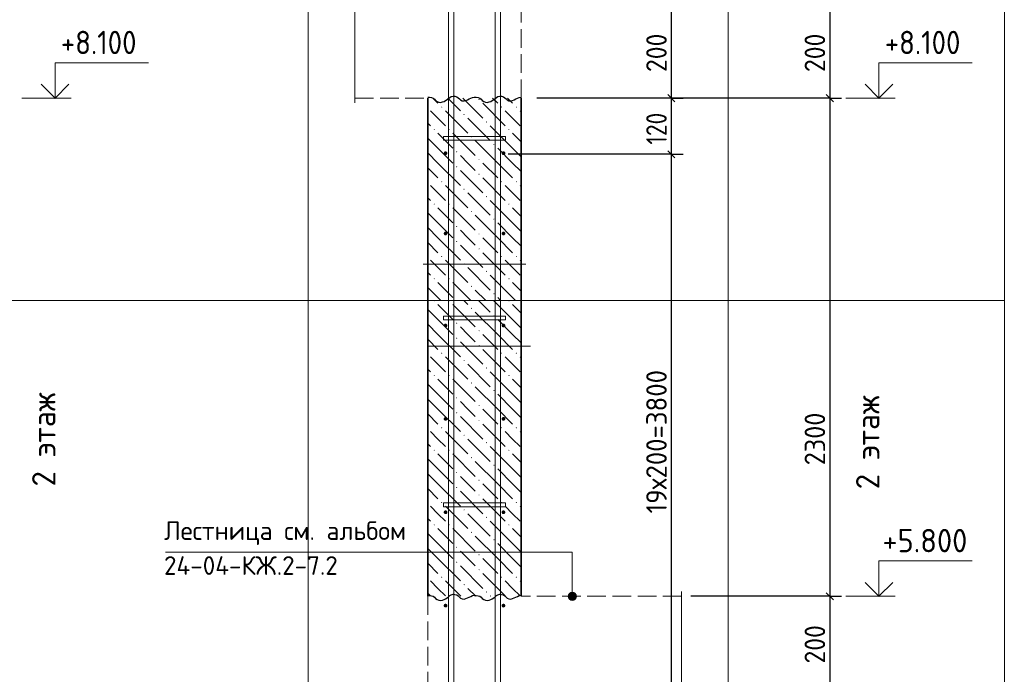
# Model space of a CAD drawing. Header units: millimetres. Extents: x 0 to 50400, y -12 to 35652.
# Tile 4 of 21: x 11566 to 24222, y 13538 to 21953. Entities that reach past the tile are written whole.
import ezdxf

# ---------------------------------------------------------------- set-up
doc = ezdxf.new("R2010")
doc.units = ezdxf.units.MM
doc.linetypes.add('______2', pattern=[324, 240, -84])
for name, color, linetype, lineweight in [('Standard', 7, 'Continuous', 25), ('ЖБ Лестница', 52, 'Continuous', 25), ('ЖБ Перекрытие верхний уровень', 7, 'Continuous', 35), ('ЖБ Стена верхний уровень', 7, 'Continuous', 35), ('Заголовок чертежа', 7, 'Continuous', 25), ('Позиционная метка линия выноска', 7, 'Continuous', 13), ('Позиционная метка номер позиции', 7, 'Continuous', 13), ('Примечания', 7, 'Continuous', 13)]:
    doc.layers.add(name, color=color, linetype=linetype, lineweight=lineweight)
doc.layers.add('Размерная выноска', color=7, linetype='Continuous')
for name, color, linetype, true_color in [('Стена фоновая арматура У1', 7, '______2', 0xa0a0a0), ('Стена фоновая арматура Х1', 7, '______2', 0xa0a0a0), ('Стена фоновая затяжка С-обр.', 7, '______2', 0xa0a0a0)]:
    doc.layers.add(name, color=color, linetype=linetype, true_color=true_color)
doc.styles.add('ISOCPEUR', font='txt')

msp = doc.modelspace()

# ---------------------------------------------------------------- hatches: boundary and pattern name
at = {"layer": 'ЖБ Стена верхний уровень', "linetype": 'Continuous', "lineweight": 18, "transparency": 33554687}
for points in [[(17462, 20926), (17470, 20934), (17478, 20926), (17470, 20918)], [(16982, 20830), (16990, 20838), (16998, 20830), (16990, 20822)], [(17750, 20830), (17758, 20838), (17766, 20830), (17758, 20822)], [(17942, 20830), (17950, 20838), (17958, 20830), (17950, 20822)], [(17270, 20734), (17278, 20742), (17286, 20734), (17278, 20726)], [(17558, 20638), (17566, 20646), (17574, 20638), (17566, 20630)], [(16886, 20542), (16894, 20550), (16902, 20542), (16894, 20534)], [(17078, 20542), (17086, 20550), (17094, 20542), (17086, 20534)], [(17846, 20542), (17854, 20550), (17862, 20542), (17854, 20534)], [(17366, 20446), (17374, 20454), (17382, 20446), (17374, 20438)], [(17174, 20254), (17182, 20262), (17190, 20254), (17182, 20246)], [(17654, 20350), (17662, 20358), (17670, 20350), (17662, 20342)], [(17462, 20158), (17470, 20166), (17478, 20158), (17470, 20150)], [(17174, 20062), (17182, 20070), (17190, 20062), (17182, 20054)], [(16982, 19870), (16990, 19878), (16998, 19870), (16990, 19862)], [(17462, 19966), (17470, 19974), (17478, 19966), (17470, 19958)], [(17750, 19870), (17758, 19878), (17766, 19870), (17758, 19862)], [(17942, 19870), (17950, 19878), (17958, 19870), (17950, 19862)], [(17270, 19774), (17278, 19782), (17286, 19774), (17278, 19766)], [(17558, 19678), (17566, 19686), (17574, 19678), (17566, 19670)], [(16886, 19582), (16894, 19590), (16902, 19582), (16894, 19574)], [(17078, 19582), (17086, 19590), (17094, 19582), (17086, 19574)], [(17366, 19486), (17374, 19494), (17382, 19486), (17374, 19478)], [(17846, 19582), (17854, 19590), (17862, 19582), (17854, 19574)], [(17654, 19390), (17662, 19398), (17670, 19390), (17662, 19382)], [(17174, 19294), (17182, 19302), (17190, 19294), (17182, 19286)], [(17174, 19102), (17182, 19110), (17190, 19102), (17182, 19094)], [(17462, 19198), (17470, 19206), (17478, 19198), (17470, 19190)], [(17462, 19006), (17470, 19014), (17478, 19006), (17470, 18998)], [(16982, 18910), (16990, 18918), (16998, 18910), (16990, 18902)], [(17750, 18910), (17758, 18918), (17766, 18910), (17758, 18902)], [(17942, 18910), (17950, 18918), (17958, 18910), (17950, 18902)], [(17270, 18814), (17278, 18822), (17286, 18814), (17278, 18806)], [(16886, 18622), (16894, 18630), (16902, 18622), (16894, 18614)], [(17078, 18622), (17086, 18630), (17094, 18622), (17086, 18614)], [(17558, 18718), (17566, 18726), (17574, 18718), (17566, 18710)], [(17846, 18622), (17854, 18630), (17862, 18622), (17854, 18614)], [(17366, 18526), (17374, 18534), (17382, 18526), (17374, 18518)], [(17654, 18430), (17662, 18438), (17670, 18430), (17662, 18422)], [(16886, 18339), (16892, 18344), (16897, 18344), (16902, 18339), (16894, 18331)], [(17078, 18339), (17084, 18344), (17089, 18344), (17094, 18339), (17086, 18331)], [(17366, 18243), (17374, 18251), (17382, 18243), (17374, 18235)], [(17846, 18339), (17852, 18344), (17857, 18344), (17862, 18339), (17854, 18331)], [(17654, 18147), (17662, 18155), (17670, 18147), (17662, 18139)], [(17174, 18051), (17182, 18059), (17190, 18051), (17182, 18043)], [(17174, 17859), (17182, 17867), (17190, 17859), (17182, 17851)], [(17462, 17955), (17470, 17963), (17478, 17955), (17470, 17947)], [(17462, 17763), (17470, 17771), (17478, 17763), (17470, 17755)], [(16982, 17667), (16990, 17675), (16998, 17667), (16990, 17659)], [(17750, 17667), (17758, 17675), (17766, 17667), (17758, 17659)], [(17942, 17667), (17950, 17675), (17958, 17667), (17950, 17659)], [(17270, 17571), (17278, 17579), (17286, 17571), (17278, 17563)], [(17558, 17475), (17566, 17483), (17574, 17475), (17566, 17467)], [(16886, 17379), (16894, 17387), (16902, 17379), (16894, 17371)], [(17078, 17379), (17086, 17387), (17094, 17379), (17086, 17371)], [(17846, 17379), (17854, 17387), (17862, 17379), (17854, 17371)], [(17366, 17283), (17374, 17291), (17382, 17283), (17374, 17275)], [(17174, 17091), (17182, 17099), (17190, 17091), (17182, 17083)], [(17654, 17187), (17662, 17195), (17670, 17187), (17662, 17179)], [(17462, 16995), (17470, 17003), (17478, 16995), (17470, 16987)], [(17174, 16899), (17182, 16907), (17190, 16899), (17182, 16891)], [(16982, 16707), (16990, 16715), (16998, 16707), (16990, 16699)], [(17462, 16803), (17470, 16811), (17478, 16803), (17470, 16795)], [(17750, 16707), (17758, 16715), (17766, 16707), (17758, 16699)], [(17942, 16707), (17950, 16715), (17958, 16707), (17950, 16699)], [(17270, 16611), (17278, 16619), (17286, 16611), (17278, 16603)], [(17558, 16515), (17566, 16523), (17574, 16515), (17566, 16507)], [(16886, 16419), (16894, 16427), (16902, 16419), (16894, 16411)], [(17078, 16419), (17086, 16427), (17094, 16419), (17086, 16411)], [(17366, 16323), (17374, 16331), (17382, 16323), (17374, 16315)], [(17846, 16419), (17854, 16427), (17862, 16419), (17854, 16411)], [(17654, 16227), (17662, 16235), (17670, 16227), (17662, 16219)], [(17174, 16131), (17182, 16139), (17190, 16131), (17182, 16123)], [(17174, 15939), (17182, 15947), (17190, 15939), (17182, 15931)], [(17462, 16035), (17470, 16043), (17478, 16035), (17470, 16027)], [(17462, 15843), (17470, 15851), (17478, 15843), (17470, 15835)], [(16982, 15747), (16990, 15755), (16998, 15747), (16990, 15739)], [(17750, 15747), (17758, 15755), (17766, 15747), (17758, 15739)], [(17942, 15747), (17950, 15755), (17958, 15747), (17950, 15739)], [(17270, 15651), (17278, 15659), (17286, 15651), (17278, 15643)], [(16886, 15459), (16894, 15467), (16902, 15459), (16894, 15451)], [(17078, 15459), (17086, 15467), (17094, 15459), (17086, 15451)], [(17558, 15555), (17566, 15563), (17574, 15555), (17566, 15547)], [(17846, 15459), (17854, 15467), (17862, 15459), (17854, 15451)], [(17366, 15363), (17374, 15371), (17382, 15363), (17374, 15355)], [(17654, 15267), (17662, 15275), (17670, 15267), (17662, 15259)], [(17174, 15171), (17182, 15179), (17190, 15171), (17182, 15163)], [(17462, 15075), (17470, 15083), (17478, 15075), (17470, 15067)], [(17174, 14979), (17182, 14987), (17190, 14979), (17182, 14971)], [(17462, 14883), (17470, 14891), (17478, 14883), (17470, 14875)], [(16982, 14787), (16990, 14795), (16998, 14787), (16990, 14779)], [(17270, 14691), (17278, 14699), (17286, 14691), (17278, 14683)], [(17750, 14787), (17758, 14795), (17766, 14787), (17758, 14779)], [(17942, 14787), (17950, 14795), (17958, 14787), (17950, 14779)], [(17558, 14595), (17566, 14603), (17574, 14595), (17566, 14587)]]:
    msp.add_hatch(color=7, dxfattribs=at).paths.add_polyline_path(points, flags=16)
at = {"layer": 'Позиционная метка линия выноска', "linetype": 'Continuous', "lineweight": 13, "transparency": 33554687}
for points in [[(18615, 14541), (18723, 14541), (18715, 14568)], [(18615, 14541), (18715, 14568), (18623, 14568)], [(18623, 14568), (18715, 14568), (18696, 14588)], [(18623, 14568), (18696, 14588), (18642, 14588)], [(18642, 14588), (18696, 14588), (18669, 14595)], [(18623, 14514), (18723, 14541), (18615, 14541)], [(18623, 14514), (18715, 14514), (18723, 14541)], [(18642, 14495), (18715, 14514), (18623, 14514)], [(18642, 14495), (18696, 14495), (18715, 14514)], [(18696, 14495), (18642, 14495), (18669, 14487)]]:
    msp.add_hatch(color=7, dxfattribs=at).paths.add_polyline_path(points)
at = {"layer": 'Стена фоновая арматура У1', "linetype": 'Continuous', "lineweight": 13, "transparency": 33554687}
for points in [[(17064, 20236), (17062, 20246), (17057, 20253), (17049, 20259), (17040, 20260), (17031, 20259), (17023, 20253), (17018, 20246), (17016, 20236), (17018, 20227), (17023, 20220), (17031, 20214), (17040, 20212), (17049, 20214), (17057, 20220), (17062, 20227)], [(17808, 20236), (17806, 20246), (17801, 20253), (17793, 20259), (17784, 20260), (17775, 20259), (17767, 20253), (17762, 20246), (17760, 20236), (17762, 20227), (17767, 20220), (17775, 20214), (17784, 20212), (17793, 20214), (17801, 20220), (17806, 20227)], [(17064, 19204), (17062, 19214), (17057, 19221), (17049, 19227), (17040, 19228), (17031, 19227), (17023, 19221), (17018, 19214), (17016, 19204), (17018, 19195), (17023, 19188), (17031, 19182), (17040, 19180), (17049, 19182), (17057, 19188), (17062, 19195)], [(17808, 19204), (17806, 19214), (17801, 19221), (17793, 19227), (17784, 19228), (17775, 19227), (17767, 19221), (17762, 19214), (17760, 19204), (17762, 19195), (17767, 19188), (17775, 19182), (17784, 19180), (17793, 19182), (17801, 19188), (17806, 19195)], [(17064, 18021), (17062, 18031), (17057, 18038), (17049, 18044), (17040, 18045), (17031, 18044), (17023, 18038), (17018, 18031), (17016, 18021), (17018, 18012), (17023, 18004), (17031, 17999), (17040, 17997), (17049, 17999), (17057, 18004), (17062, 18012)], [(17808, 18021), (17806, 18031), (17801, 18038), (17793, 18044), (17784, 18045), (17775, 18044), (17767, 18038), (17762, 18031), (17760, 18021), (17762, 18012), (17767, 18004), (17775, 17999), (17784, 17997), (17793, 17999), (17801, 18004), (17806, 18012)], [(17064, 16821), (17062, 16831), (17057, 16838), (17049, 16844), (17040, 16845), (17031, 16844), (17023, 16838), (17018, 16831), (17016, 16821), (17018, 16812), (17023, 16804), (17031, 16799), (17040, 16797), (17049, 16799), (17057, 16804), (17062, 16812)], [(17808, 16821), (17806, 16831), (17801, 16838), (17793, 16844), (17784, 16845), (17775, 16844), (17767, 16838), (17762, 16831), (17760, 16821), (17762, 16812), (17767, 16804), (17775, 16799), (17784, 16797), (17793, 16799), (17801, 16804), (17806, 16812)], [(17064, 15621), (17062, 15631), (17057, 15638), (17049, 15644), (17040, 15645), (17031, 15644), (17023, 15638), (17018, 15631), (17016, 15621), (17018, 15612), (17023, 15604), (17031, 15599), (17040, 15597), (17049, 15599), (17057, 15604), (17062, 15612)], [(17808, 15621), (17806, 15631), (17801, 15638), (17793, 15644), (17784, 15645), (17775, 15644), (17767, 15638), (17762, 15631), (17760, 15621), (17762, 15612), (17767, 15604), (17775, 15599), (17784, 15597), (17793, 15599), (17801, 15604), (17806, 15612)], [(17064, 14421), (17062, 14431), (17057, 14438), (17049, 14444), (17040, 14445), (17031, 14444), (17023, 14438), (17018, 14431), (17016, 14421), (17018, 14412), (17023, 14404), (17031, 14399), (17040, 14397), (17049, 14399), (17057, 14404), (17062, 14412)], [(17808, 14421), (17806, 14431), (17801, 14438), (17793, 14444), (17784, 14445), (17775, 14444), (17767, 14438), (17762, 14431), (17760, 14421), (17762, 14412), (17767, 14404), (17775, 14399), (17784, 14397), (17793, 14399), (17801, 14404), (17806, 14412)]]:
    msp.add_hatch(color=7, dxfattribs=at).paths.add_polyline_path(points)

# ---------------------------------------------------------------- linework, layer by layer
at = {"layer": 'Standard', "color": 254, "linetype": 'Continuous', "lineweight": 18, "true_color": 0xc4c4ff, "transparency": 33554687}
for p, q in [((15274, 23597), (15274, 18344)), ((20674, 18344), (20674, 23597))]:
    msp.add_line(p, q, dxfattribs=at)
at = {"layer": 'Standard', "color": 7, "linetype": 'Continuous', "lineweight": -3, "transparency": 33554687}
for p, q in [((19943, 20944), (19943, 22144)), ((21979, 22144), (21979, 20944)), ((19943, 20944), (19793, 20944)), ((19943, 20944), (20093, 20944)), ((19943, 20224), (19943, 20944)), ((21979, 20944), (21829, 20944)), ((21979, 20944), (22129, 20944)), ((21979, 20944), (21979, 18344)), ((19943, 20224), (19793, 20224)), ((19943, 20224), (20093, 20224)), ((19943, 4821), (19943, 18344)), ((21979, 14541), (21829, 14541)), ((21979, 14541), (22129, 14541)), ((21979, 14541), (21979, 13341))]:
    msp.add_line(p, q, dxfattribs=at)
at = {"layer": 'Standard', "color": 7, "linetype": 'Continuous', "lineweight": 13, "transparency": 33554687}
for p, q in [((11593, 20944), (12229, 20944)), ((22183, 20944), (22819, 20944)), ((24222, -12), (24222, 18344)), ((22183, 14541), (22819, 14541))]:
    msp.add_line(p, q, dxfattribs=at)
at = {"layer": 'Standard', "color": 7, "linetype": 'Continuous', "lineweight": 25, "transparency": 33554687}
for p, q in [((19988, 20899), (19898, 20989)), ((21934, 20989), (22024, 20899)), ((19988, 20179), (19898, 20269)), ((21934, 14586), (22024, 14496))]:
    msp.add_line(p, q, dxfattribs=at)
at = {"layer": 'Standard', "color": 254, "linetype": 'Continuous', "lineweight": 13, "true_color": 0xc4c4ff, "transparency": 33554687}
msp.add_line((15274, 18344), (15274, 1420), dxfattribs=at)
at = {"layer": 'Standard', "color": 7, "linetype": 'Continuous', "lineweight": 13, "transparency": 33554687}
for points in [[(24222, 23597), (0, 23597), (0, 18344), (24222, 18344), (24222, 23597)], [(12020, 20944), (12020, 21400), (13220, 21400)], [(22610, 20944), (22610, 21400), (23810, 21400)], [(24222, 18344), (0, 18344), (0, -12)], [(22610, 14541), (22610, 14997), (23810, 14997)]]:
    msp.add_lwpolyline(points, dxfattribs=at)
at = {"layer": 'Standard', "color": 7, "linetype": 'Continuous', "lineweight": 35, "transparency": 33554687}
for points in [[(11842, 21123), (12020, 20944), (12198, 21123)], [(22432, 21123), (22610, 20944), (22788, 21123)], [(22432, 14720), (22610, 14541), (22788, 14720)]]:
    msp.add_lwpolyline(points, dxfattribs=at)
at = {"layer": 'Standard', "color": 7, "linetype": 'Continuous', "lineweight": -3, "transparency": 33554687}
for points in [[(19943, 20944), (19923, 20944), (19923, 20944), (19923, 20944), (19923, 20944), (19923, 20944), (19923, 20944), (19923, 20944), (19923, 20944), (19923, 20944), (19923, 20944), (19923, 20944), (19923, 20944), (18211, 20944)], [(21979, 20944), (21959, 20944), (21959, 20944), (21959, 20944), (21959, 20944), (21959, 20944), (21959, 20944), (21959, 20944), (21959, 20944), (18331, 20944)], [(19943, 20224), (19923, 20224), (19923, 20224), (19923, 20224), (19923, 20224), (19923, 20224), (19923, 20224), (19923, 20224), (19923, 20224), (19923, 20224), (19923, 20224), (19923, 20224), (19923, 20224), (19923, 20224), (19923, 20224), (17844, 20224)], [(19943, 18344), (19943, 18401), (19943, 18401), (19943, 20224)], [(21979, 18344), (21979, 18344), (21979, 14541)], [(21979, 14541), (21959, 14541), (21959, 14541), (21959, 14541), (21959, 14541), (21959, 14541), (21959, 14541), (20194, 14541)]]:
    msp.add_lwpolyline(points, dxfattribs=at)
at = {"layer": 'Standard', "color": 254, "linetype": 'Continuous', "lineweight": 13, "true_color": 0xc4c4ff, "transparency": 33554687}
msp.add_lwpolyline([(15274, 1420), (20674, 1420), (20674, 18344)], dxfattribs=at)
at = {"layer": 'ЖБ Лестница', "color": 253, "linetype": '______2', "lineweight": 18, "true_color": 0xa0a0a0, "transparency": 33554687}
for p, q in [((16812, 14541), (16812, 13341)), ((20074, 14541), (18012, 14541))]:
    msp.add_line(p, q, dxfattribs=at)
at = {"layer": 'ЖБ Перекрытие верхний уровень', "color": 7, "linetype": '______2', "lineweight": 18, "transparency": 33554687}
for p, q in [((18012, 20944), (18012, 22144)), ((15874, 20944), (16812, 20944))]:
    msp.add_line(p, q, dxfattribs=at)
at = {"layer": 'ЖБ Стена верхний уровень', "color": 7, "linetype": 'Continuous', "lineweight": 35, "transparency": 33554687}
for p, q in [((16812, 20944), (16812, 18344)), ((18012, 18344), (18012, 20944)), ((16812, 18344), (16812, 14541)), ((18012, 14541), (18012, 18344))]:
    msp.add_line(p, q, dxfattribs=at)
at = {"layer": 'ЖБ Стена верхний уровень', "color": 9, "linetype": 'Continuous', "lineweight": 18, "true_color": 0xc7c7c7, "transparency": 33554687}
for p, q in [((16876, 20944), (16942, 20878)), ((17068, 20944), (17230, 20782)), ((17260, 20944), (17518, 20686)), ((17644, 20944), (17710, 20878)), ((17836, 20944), (17902, 20878)), ((16942, 20686), (16846, 20782)), ((17038, 20782), (17326, 20494)), ((17518, 20878), (17806, 20590)), ((17902, 20686), (17806, 20782)), ((17998, 20782), (18012, 20768)), ((17038, 20590), (16942, 20686)), ((17326, 20686), (17614, 20398)), ((17998, 20590), (17902, 20686)), ((16812, 20624), (16846, 20590)), ((17902, 20302), (17614, 20590)), ((16942, 20302), (16812, 20432)), ((16942, 20494), (17134, 20302)), ((17134, 20494), (17422, 20206)), ((17710, 20110), (17422, 20398)), ((17902, 20494), (18012, 20384)), ((16942, 20302), (17134, 20110)), ((17710, 20302), (17902, 20110)), ((17902, 20302), (18012, 20192)), ((16812, 20240), (16942, 20110)), ((17326, 20110), (17230, 20206)), ((16812, 20048), (16942, 19918)), ((16942, 20110), (17230, 19822)), ((17230, 20014), (17518, 19726)), ((17422, 20014), (17326, 20110)), ((17518, 20110), (17710, 19918)), ((17710, 20110), (17902, 19918)), ((17902, 20110), (18012, 20000)), ((17518, 19918), (17806, 19630)), ((16942, 19726), (16846, 19822)), ((17038, 19822), (17326, 19534)), ((17902, 19726), (17806, 19822)), ((17998, 19822), (18012, 19808)), ((16812, 19664), (16846, 19630)), ((17038, 19630), (16942, 19726)), ((17326, 19726), (17614, 19438)), ((17902, 19342), (17614, 19630)), ((17998, 19630), (17902, 19726)), ((16942, 19534), (17134, 19342)), ((17134, 19534), (17422, 19246)), ((17902, 19534), (18012, 19424)), ((16942, 19342), (16812, 19472)), ((17710, 19150), (17422, 19438)), ((16812, 19280), (16942, 19150)), ((16942, 19342), (17134, 19150)), ((17326, 19150), (17230, 19246)), ((17710, 19342), (17902, 19150)), ((17902, 19342), (18012, 19232)), ((16942, 19150), (17230, 18862)), ((17422, 19054), (17326, 19150)), ((17518, 19150), (17710, 18958)), ((17710, 19150), (17902, 18958)), ((17902, 19150), (18012, 19040)), ((16812, 19088), (16942, 18958)), ((17230, 19054), (17518, 18766)), ((16942, 18766), (16846, 18862)), ((17038, 18862), (17326, 18574)), ((17518, 18958), (17806, 18670)), ((17902, 18766), (17806, 18862)), ((17998, 18862), (18012, 18848)), ((17038, 18670), (16942, 18766)), ((17326, 18766), (17614, 18478)), ((17998, 18670), (17902, 18766)), ((16812, 18704), (16846, 18670)), ((17902, 18382), (17614, 18670)), ((16942, 18382), (16812, 18512)), ((16942, 18574), (17134, 18382)), ((17134, 18574), (17364, 18344)), ((17556, 18344), (17422, 18478)), ((17902, 18574), (18012, 18464)), ((16942, 18382), (16980, 18344)), ((17710, 18382), (17748, 18344)), ((17902, 18382), (17940, 18344)), ((16942, 18099), (16812, 18229)), ((16942, 18291), (17134, 18099)), ((17134, 18291), (17422, 18003)), ((17273, 18344), (17326, 18291)), ((17465, 18344), (17614, 18195)), ((17902, 18099), (17657, 18344)), ((17902, 18291), (18012, 18181)), ((16942, 18099), (17134, 17907)), ((17710, 17907), (17422, 18195)), ((17710, 18099), (17902, 17907)), ((17902, 18099), (18012, 17989)), ((16812, 18037), (16942, 17907)), ((17326, 17907), (17230, 18003)), ((16812, 17845), (16942, 17715)), ((16942, 17907), (17230, 17619)), ((17422, 17811), (17326, 17907)), ((17518, 17907), (17710, 17715)), ((17710, 17907), (17902, 17715)), ((17902, 17907), (18012, 17797)), ((17230, 17811), (17518, 17523)), ((16942, 17523), (16846, 17619)), ((17038, 17619), (17326, 17331)), ((17518, 17715), (17806, 17427)), ((17902, 17523), (17806, 17619)), ((17998, 17619), (18012, 17605)), ((17038, 17427), (16942, 17523)), ((17326, 17523), (17614, 17235)), ((17998, 17427), (17902, 17523)), ((16812, 17461), (16846, 17427)), ((17902, 17139), (17614, 17427)), ((16942, 17139), (16812, 17269)), ((16942, 17331), (17134, 17139)), ((17134, 17331), (17422, 17043)), ((17710, 16947), (17422, 17235)), ((17902, 17331), (18012, 17221)), ((16942, 17139), (17134, 16947)), ((17710, 17139), (17902, 16947)), ((17902, 17139), (18012, 17029)), ((16812, 17077), (16942, 16947)), ((17326, 16947), (17230, 17043)), ((16812, 16885), (16942, 16755)), ((16942, 16947), (17230, 16659)), ((17230, 16851), (17518, 16563)), ((17422, 16851), (17326, 16947)), ((17518, 16947), (17710, 16755)), ((17710, 16947), (17902, 16755)), ((17902, 16947), (18012, 16837)), ((17518, 16755), (17806, 16467)), ((16942, 16563), (16846, 16659)), ((17038, 16659), (17326, 16371)), ((17902, 16563), (17806, 16659)), ((17998, 16659), (18012, 16645)), ((16812, 16501), (16846, 16467)), ((17038, 16467), (16942, 16563)), ((17326, 16563), (17614, 16275)), ((17902, 16179), (17614, 16467)), ((17998, 16467), (17902, 16563)), ((16942, 16371), (17134, 16179)), ((17134, 16371), (17422, 16083)), ((17902, 16371), (18012, 16261)), ((16942, 16179), (16812, 16309)), ((17710, 15987), (17422, 16275)), ((16812, 16117), (16942, 15987)), ((16942, 16179), (17134, 15987)), ((17326, 15987), (17230, 16083)), ((17710, 16179), (17902, 15987)), ((17902, 16179), (18012, 16069)), ((16942, 15987), (17230, 15699)), ((17422, 15891), (17326, 15987)), ((17518, 15987), (17710, 15795)), ((17710, 15987), (17902, 15795)), ((17902, 15987), (18012, 15877)), ((16812, 15925), (16942, 15795)), ((17230, 15891), (17518, 15603)), ((16942, 15603), (16846, 15699)), ((17038, 15699), (17326, 15411)), ((17518, 15795), (17806, 15507)), ((17902, 15603), (17806, 15699)), ((17998, 15699), (18012, 15685)), ((17038, 15507), (16942, 15603)), ((17326, 15603), (17614, 15315)), ((17998, 15507), (17902, 15603)), ((16812, 15541), (16846, 15507)), ((17902, 15219), (17614, 15507)), ((16942, 15219), (16812, 15349)), ((16942, 15411), (17134, 15219)), ((17134, 15411), (17422, 15123)), ((17710, 15027), (17422, 15315)), ((17902, 15411), (18012, 15301)), ((16942, 15219), (17134, 15027)), ((17710, 15219), (17902, 15027)), ((17902, 15219), (18012, 15109)), ((16812, 15157), (16942, 15027)), ((17326, 15027), (17230, 15123)), ((16812, 14965), (16942, 14835)), ((16942, 15027), (17230, 14739)), ((17422, 14931), (17326, 15027)), ((17518, 15027), (17710, 14835)), ((17710, 15027), (17902, 14835)), ((17902, 15027), (18012, 14917)), ((17230, 14931), (17518, 14643)), ((17518, 14835), (17806, 14547)), ((16942, 14643), (16846, 14739)), ((17038, 14739), (17236, 14541)), ((17902, 14643), (17806, 14739)), ((17998, 14739), (18012, 14725)), ((16812, 14581), (16846, 14547)), ((17038, 14547), (16942, 14643)), ((17326, 14643), (17428, 14541)), ((17998, 14547), (17902, 14643)), ((17620, 14541), (17614, 14547))]:
    msp.add_line(p, q, dxfattribs=at)
at = {"layer": 'Позиционная метка линия выноска', "color": 7, "linetype": 'Continuous', "lineweight": 13, "transparency": 33554687}
for p, q in [((18669, 14595), (18669, 14595)), ((18615, 14541), (18615, 14541)), ((18669, 14487), (18669, 14487)), ((18723, 14541), (18723, 14541))]:
    msp.add_line(p, q, dxfattribs=at)
msp.add_lwpolyline([(18669, 14541), (18669, 15108), (13442, 15108)], dxfattribs=at)
msp.add_circle((18669, 14541), 54, dxfattribs=at)
at = {"layer": 'Примечания', "color": 7, "linetype": 'Continuous', "lineweight": 25, "transparency": 33554687}
for p, q in [((18012, 20955), (18012, 20955)), ((18012, 14552), (18012, 14552))]:
    msp.add_line(p, q, dxfattribs=at)
for points in [[(16812, 20955), (16834, 20955), (16858, 20952), (16880, 20944), (16897, 20931), (16912, 20915), (16930, 20902), (16952, 20894), (16975, 20890), (16999, 20895), (17020, 20903), (17041, 20913), (17059, 20926), (17076, 20940), (17093, 20953), (17113, 20964), (17136, 20970), (17160, 20969), (17184, 20963), (17201, 20950), (17217, 20935), (17233, 20921), (17254, 20911), (17278, 20909), (17301, 20914), (17322, 20923), (17343, 20934), (17364, 20944), (17384, 20953), (17407, 20958), (17412, 20958)], [(17412, 20955), (17434, 20955), (17458, 20952), (17480, 20944), (17497, 20931), (17512, 20915), (17530, 20902), (17552, 20894), (17575, 20890), (17599, 20895), (17620, 20903), (17641, 20913), (17659, 20926), (17676, 20940), (17693, 20953), (17713, 20964), (17736, 20970), (17760, 20969), (17784, 20963), (17801, 20950), (17817, 20935), (17833, 20921), (17854, 20911), (17878, 20909), (17901, 20914), (17922, 20923), (17943, 20934), (17964, 20944), (17984, 20953), (18007, 20958), (18012, 20958)], [(16812, 14552), (16834, 14552), (16858, 14549), (16880, 14541), (16897, 14528), (16912, 14512), (16930, 14499), (16952, 14491), (16975, 14486), (16999, 14492), (17020, 14500), (17041, 14510), (17059, 14523), (17076, 14536), (17093, 14550), (17113, 14561), (17136, 14567), (17160, 14566), (17184, 14559), (17201, 14547), (17217, 14532), (17233, 14518), (17254, 14508), (17278, 14505), (17301, 14511), (17322, 14520), (17343, 14531), (17364, 14540), (17384, 14550), (17407, 14555), (17412, 14555)], [(17412, 14552), (17434, 14552), (17458, 14549), (17480, 14541), (17497, 14528), (17512, 14512), (17530, 14499), (17552, 14491), (17575, 14486), (17599, 14492), (17620, 14500), (17641, 14510), (17659, 14523), (17676, 14536), (17693, 14550), (17713, 14561), (17736, 14567), (17760, 14566), (17784, 14559), (17801, 14547), (17817, 14532), (17833, 14518), (17854, 14508), (17878, 14505), (17901, 14511), (17922, 14520), (17943, 14531), (17964, 14540), (17984, 14550), (18007, 14555), (18012, 14555)]]:
    msp.add_lwpolyline(points, dxfattribs=at)
at = {"layer": 'Размерная выноска', "color": 7, "linetype": 'Continuous', "lineweight": 13, "transparency": 33554687}
for p, q in [((15874, 22204), (15874, 20884)), ((18072, 18811), (16752, 18811)), ((18132, 17756), (16812, 17756)), ((20074, 14601), (20074, 13281))]:
    msp.add_line(p, q, dxfattribs=at)
at = {"layer": 'Стена фоновая арматура Х1', "color": 7, "linetype": 'Continuous', "lineweight": 18, "transparency": 33554687}
for p, q in [((17076, 18344), (17076, 23597)), ((17148, 23597), (17148, 18344)), ((17676, 18344), (17676, 23597)), ((17748, 23597), (17748, 18344)), ((17076, 4341), (17076, 18344)), ((17676, 4341), (17676, 18344))]:
    msp.add_line(p, q, dxfattribs=at)
for points in [[(17148, 18344), (17148, 4341), (17076, 4341)], [(17748, 18344), (17748, 4341), (17676, 4341)]]:
    msp.add_lwpolyline(points, dxfattribs=at)
at = {"layer": 'Стена фоновая затяжка С-обр.', "color": 98, "linetype": 'Continuous', "lineweight": 13, "true_color": 0x005000, "transparency": 33554687}
for points in [[(17811, 20404), (17013, 20404), (17013, 20452), (17811, 20452), (17811, 20404)], [(17811, 18093), (17013, 18093), (17013, 18141), (17811, 18141), (17811, 18093)], [(17811, 15693), (17013, 15693), (17013, 15741), (17811, 15741), (17811, 15693)]]:
    msp.add_lwpolyline(points, dxfattribs=at)

# ---------------------------------------------------------------- texts
at = {"layer": 'Standard', "color": 7, "linetype": 'Continuous', "lineweight": 25, "transparency": 33554687, "char_height": 300, "attachment_point": 7, "style": 'ISOCPEUR'}
for s, insert, width in [('\\W0.90;+8.100', (12095, 21510), 1214.12), ('\\W0.90;+8.100', (22685, 21510), 1214.13), ('\\W0.95;+5.800', (22655, 15107), 1281.44)]:
    msp.add_mtext(s, dxfattribs=dict(at, insert=insert, width=width))
at = {"layer": 'Standard', "color": 7, "linetype": 'Continuous', "lineweight": 25, "transparency": 33554687, "char_height": 264, "attachment_point": 7, "rotation": 90, "style": 'ISOCPEUR'}
for s, insert, width in [('\\W0.91;200', (19883, 21280), 674.38), ('\\W0.91;200', (21919, 21280), 674.38), ('\\W0.83;120', (19883, 20347), 610.29), ('\\W0.95;19х200=3800', (19883, 15605), 2103.75), ('\\W0.93;2300', (21919, 16225), 861.72), ('\\W0.91;200', (21919, 13677), 674.39)]:
    msp.add_mtext(s, dxfattribs=dict(at, insert=insert, width=width))
at = {"layer": 'Заголовок чертежа', "color": 7, "linetype": 'Continuous', "lineweight": 25, "transparency": 33554687, "char_height": 300, "width": 1523.19, "attachment_point": 7, "rotation": 90, "style": 'ISOCPEUR'}
for insert in [(12026, 15953), (22616, 15917)]:
    msp.add_mtext('\\W0.96;2 этаж', dxfattribs=dict(at, insert=insert))
at = {"layer": 'Позиционная метка номер позиции', "color": 7, "linetype": 'Continuous', "lineweight": 18, "transparency": 33554687, "char_height": 240, "attachment_point": 7, "style": 'ISOCPEUR'}
for s, insert, width in [('\\W0.98;Лестница см. альбом', (13421, 15200), 3308.74), ('\\W0.98;24-04-КЖ.2-7.2', (13421, 14816), 2419.96)]:
    msp.add_mtext(s, dxfattribs=dict(at, insert=insert, width=width))

doc.saveas('drawing.dxf')
